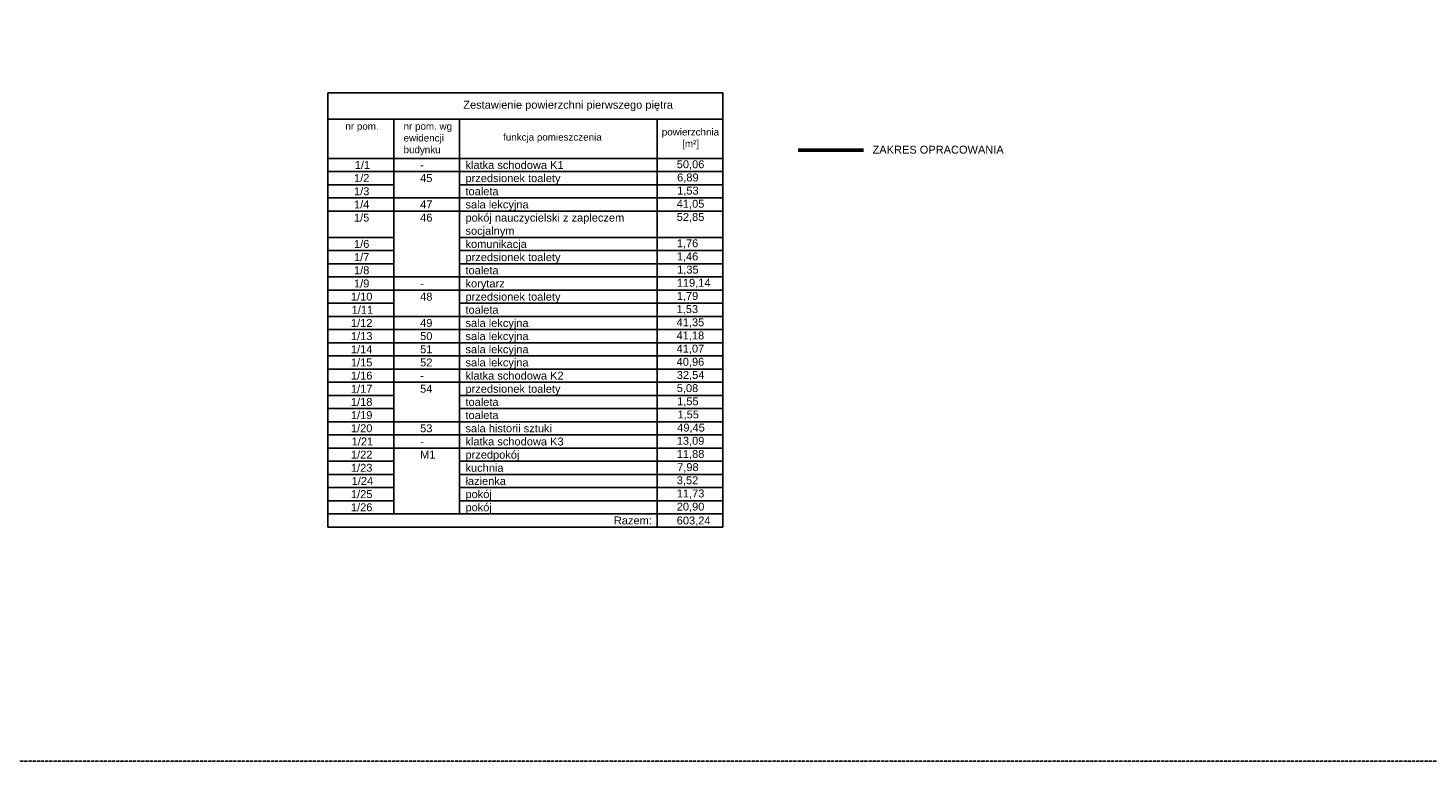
# Model space of a CAD drawing. Header units: millimetres. Extents: x 167773 to 185035, y -114105 to -66770.
# Tile 14 of 114: x 170973 to 174163, y -104139 to -102435. Entities that reach past the tile are written whole.
import ezdxf

# ---------------------------------------------------------------- set-up
doc = ezdxf.new("R2010")
doc.units = ezdxf.units.MM
for name, pattern in [('ACAD_ISO03W100', [30, 12, -18]), ('DASHED', [0.75, 0.5, -0.25]), ('HIDDEN', [9.525, 6.35, -3.175])]:
    doc.linetypes.add(name, pattern=pattern)
doc.layers.add('!zakres', color=7, linetype='ACAD_ISO03W100', lineweight=60, true_color=0x8a14ff)
doc.layers.add('a-op_leader', color=9, linetype='Continuous', lineweight=9)
doc.layers.add('a-op_text', color=7, linetype='Continuous', lineweight=9)
doc.layers.add('x-revclouds', color=190, linetype='HIDDEN', lineweight=9, plot=False)
doc.styles.add('PPAB_100', font='arial.ttf', dxfattribs={"height": 18})

msp = doc.modelspace()

# ---------------------------------------------------------------- linework, layer by layer
at = {"layer": '!zakres', "linetype": 'DASHED', "ltscale": 60, "const_width": 8, "flags": 128}
msp.add_lwpolyline([(172727.6, -102712.8), (172877.6, -102712.8)], dxfattribs=at)
at = {"layer": 'a-op_leader', "lineweight": -3}
for p, q in [((171656.4, -102582.2), (172556.4, -102582.2)), ((171656.4, -102582.2), (171656.4, -103571.9)), ((172556.4, -102582.2), (172556.4, -103571.9)), ((171656.4, -102642.2), (172556.4, -102642.2)), ((171806.4, -102642.2), (171806.4, -103541.9)), ((171956.4, -102642.2), (171956.4, -103541.9)), ((172406.4, -102642.2), (172406.4, -103571.9)), ((171656.4, -102731.9), (172556.4, -102731.9)), ((171656.4, -102761.9), (172556.4, -102761.9)), ((171656.4, -102791.9), (171806.4, -102791.9)), ((171956.4, -102791.9), (172556.4, -102791.9)), ((171656.4, -102821.9), (172556.4, -102821.9)), ((171656.4, -102851.9), (172556.4, -102851.9)), ((171656.4, -102911.9), (171806.4, -102911.9)), ((171956.4, -102911.9), (172556.4, -102911.9)), ((171656.4, -102941.9), (171806.4, -102941.9)), ((171956.4, -102941.9), (172556.4, -102941.9)), ((171656.4, -102971.9), (171806.4, -102971.9)), ((171956.4, -102971.9), (172556.4, -102971.9)), ((171656.4, -103001.9), (172556.4, -103001.9)), ((171656.4, -103031.9), (172556.4, -103031.9)), ((171656.4, -103061.9), (171806.4, -103061.9)), ((171956.4, -103061.9), (172556.4, -103061.9)), ((171656.4, -103091.9), (172556.4, -103091.9)), ((171656.4, -103121.9), (172556.4, -103121.9)), ((171656.4, -103151.9), (172556.4, -103151.9)), ((171656.4, -103181.9), (172556.4, -103181.9)), ((171656.4, -103211.9), (172556.4, -103211.9)), ((171656.4, -103241.9), (172556.4, -103241.9)), ((171656.4, -103271.9), (171806.4, -103271.9)), ((171956.4, -103271.9), (172556.4, -103271.9)), ((171656.4, -103301.9), (171806.4, -103301.9)), ((171956.4, -103301.9), (172556.4, -103301.9)), ((171656.4, -103331.9), (172556.4, -103331.9)), ((171656.4, -103361.9), (172556.4, -103361.9)), ((171656.4, -103391.9), (172556.4, -103391.9)), ((171656.4, -103421.9), (171806.4, -103421.9)), ((171956.4, -103421.9), (172556.4, -103421.9)), ((171656.4, -103451.9), (171806.4, -103451.9)), ((171956.4, -103451.9), (172556.4, -103451.9)), ((171656.4, -103481.9), (171806.4, -103481.9)), ((171956.4, -103481.9), (172556.4, -103481.9)), ((171656.4, -103511.9), (171806.4, -103511.9)), ((171956.4, -103511.9), (172556.4, -103511.9)), ((171656.4, -103541.9), (172556.4, -103541.9)), ((171656.4, -103571.9), (172556.4, -103571.9))]:
    msp.add_line(p, q, dxfattribs=at)
at = {"layer": 'x-revclouds'}
for points in [[(182773.4, -104104.9), (167773.4, -104104.9), (167773.4, -99104.9), (182773.4, -99104.9)], [(182773.4, -104104.9), (167773.4, -104104.9), (167773.4, -99104.9), (182773.4, -99104.9)], [(182773.4, -109104.9), (167773.4, -109104.9), (167773.4, -104104.9), (182773.4, -104104.9)], [(182773.4, -109104.9), (167773.4, -109104.9), (167773.4, -104104.9), (182773.4, -104104.9)]]:
    msp.add_lwpolyline(points, close=True, dxfattribs=at)

# ---------------------------------------------------------------- texts
at = {"layer": 'a-op_text', "lineweight": -3, "attachment_point": 1, "style": 'PPAB_100'}
for s, insert, char_height, width in [('Zestawienie powierzchni pierwszego piętra', (171964.8, -102600.5), 18, 555.169), ('nr pom.', (171696.4, -102650.5), 16, 94.494), ('nr pom. wg ewidencji\\Pbudynku', (171828.8, -102650.5), 16, 127.661), ('powierzchnia', (172417.4, -102663.5), 16, 135.192), ('funkcja pomieszczenia', (172055.6, -102675.2), 16, 259.735), ('\\fArial|b0|i0|c0|p34;\\W1.0000000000;\\T1.0000000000;\\o\\l[m²]', (172463.7, -102690.2), 16, 43.176), ('\\fArial|b0|i0|c0|p34;\\W1.0000000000;\\T1.0000000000;\\o\\l1/1', (171717.6, -102737.6), 18, 39.205), ('-', (171866.6, -102737.6), 18, 41.206), ('klatka schodowa {\\fArial|b0|i0|c238|p34;K}1', (171969.9, -102737.7), 18, 436.584), ('{\\fArial|b0|i0|c238|p34;50,06}', (172451.4, -102736.1), 18, 68.722), ('{\\fArial|b0|i0|c238|p34;6,89}', (172452.3, -102766.1), 18, 67.175), ('\\fArial|b0|i0|c0|p34;\\W1.0000000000;\\T1.0000000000;\\o\\l1/3', (171715.9, -102797.6), 18, 39.205), ('\\fArial|b0|i0|c0|p34;\\W1.0000000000;\\T1.0000000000;\\o\\l1/2', (171716, -102767.6), 18, 39.205), ('45', (171866.6, -102767.6), 18, 41.206), ('toaleta', (171969.9, -102797.7), 18, 436.584), ('przedsionek toalety ', (171969.9, -102767.7), 18, 436.584), ('{\\fArial|b0|i0|c238|p34;1,53}', (172452.3, -102796.1), 18, 67.175), ('\\fArial|b0|i0|c0|p34;\\W1.0000000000;\\T1.0000000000;\\o\\l1/4', (171715.9, -102827.6), 18, 39.205), ('47', (171866.6, -102827.6), 18, 41.206), ('sala lekcyjna', (171969.9, -102827.7), 18, 436.584), ('{\\fArial|b0|i0|c238|p34;41,05}', (172451.4, -102826.1), 18, 69.593), ('\\fArial|b0|i0|c0|p34;\\W1.0000000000;\\T1.0000000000;\\o\\l1/5', (171715.8, -102857.6), 18, 39.205), ('46', (171866.6, -102857.6), 18, 41.206), ('pokój nauczycielski z zapleczem socjalnym', (171969.9, -102857.7), 18, 436.584), ('{\\fArial|b0|i0|c238|p34;52,85}', (172451.4, -102856.1), 18, 54.909), ('\\fArial|b0|i0|c0|p34;\\W1.0000000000;\\T1.0000000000;\\o\\l1/6', (171715.9, -102917.6), 18, 39.205), ('komunikacja', (171969.9, -102917.7), 18, 436.584), ('{\\fArial|b0|i0|c238|p34;1,76}', (172451.4, -102916.1), 18, 53.19), ('\\fArial|b0|i0|c0|p34;\\W1.0000000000;\\T1.0000000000;\\o\\l1/7', (171715.9, -102947.6), 18, 39.205), ('przedsionek toalety', (171969.9, -102947.7), 18, 436.584), ('{\\fArial|b0|i0|c238|p34;1,46}', (172451.4, -102946.1), 18, 68.857), ('\\fArial|b0|i0|c0|p34;\\W1.0000000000;\\T1.0000000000;\\o\\l1/8', (171715.9, -102977.6), 18, 39.205), ('toaleta', (171969.9, -102977.7), 18, 436.584), ('{\\fArial|b0|i0|c238|p34;1,35}', (172452.3, -102976.1), 18, 67.175), ('\\fArial|b0|i0|c0|p34;\\W1.0000000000;\\T1.0000000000;\\o\\l1/9', (171715.9, -103007.6), 18, 39.205), ('-', (171866.6, -103007.6), 18, 41.206), ('korytarz', (171969.9, -103007.7), 18, 436.584), ('{\\fArial|b0|i0|c238|p34;119,14}', (172451.4, -103006.1), 18, 55.191), ('\\fArial|b0|i0|c0|p34;\\W1.0000000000;\\T1.0000000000;\\o\\l1/10', (171708.9, -103037.6), 18, 53.19), ('48', (171866.6, -103037.6), 18, 41.206), ('przedsionek toalety ', (171969.9, -103037.7), 18, 436.584), ('{\\fArial|b0|i0|c238|p34;1,79}', (172451.4, -103036.1), 18, 68.967), ('\\fArial|b0|i0|c0|p34;\\W1.0000000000;\\T1.0000000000;\\o\\l1/11', (171710.6, -103067.6), 18, 53.19), ('toaleta ', (171969.9, -103067.7), 18, 436.584), ('{\\fArial|b0|i0|c238|p34;1,53}', (172451.1, -103066.1), 18, 69.593), ('\\fArial|b0|i0|c0|p34;\\W1.0000000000;\\T1.0000000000;\\o\\l1/12', (171709, -103097.6), 18, 53.19), ('49', (171866.6, -103097.6), 18, 41.206), ('sala lekcyjna', (171969.9, -103097.7), 18, 436.584), ('{\\fArial|b0|i0|c238|p34;41,35}', (172451.1, -103096.1), 18, 69.593), ('\\fArial|b0|i0|c0|p34;\\W1.0000000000;\\T1.0000000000;\\o\\l1/13', (171708.9, -103127.6), 18, 53.19), ('50', (171866.6, -103127.6), 18, 41.206), ('sala lekcyjna', (171969.9, -103127.7), 18, 436.584), ('{\\fArial|b0|i0|c238|p34;41,18}', (172451, -103126.1), 18, 69.593), ('\\fArial|b0|i0|c0|p34;\\W1.0000000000;\\T1.0000000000;\\o\\l1/14', (171708.9, -103157.6), 18, 53.19), ('51', (171866.6, -103157.6), 18, 41.206), ('sala lekcyjna', (171969.9, -103157.7), 18, 436.584), ('{\\fArial|b0|i0|c238|p34;41,07}', (172451.1, -103156.1), 18, 69.593), ('\\fArial|b0|i0|c0|p34;\\W1.0000000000;\\T1.0000000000;\\o\\l1/15', (171708.8, -103187.6), 18, 53.19), ('52', (171866.6, -103187.6), 18, 41.206), ('sala lekcyjna', (171969.9, -103187.7), 18, 436.584), ('{\\fArial|b0|i0|c238|p34;40,96}', (172451.2, -103186.1), 18, 69.593), ('\\fArial|b0|i0|c0|p34;\\W1.0000000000;\\T1.0000000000;\\o\\l1/16', (171708.9, -103217.6), 18, 53.19), ('-', (171866.6, -103217.6), 18, 41.206), ('klatka schodowa {\\fArial|b0|i0|c238|p34;K}2', (171969.9, -103217.7), 18, 436.584), ('32,54', (172451.5, -103216.1), 18, 68.869), ('\\fArial|b0|i0|c0|p34;\\W1.0000000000;\\T1.0000000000;\\o\\l1/17', (171708.9, -103247.6), 18, 53.19), ('\\fArial|b0|i0|c0|p34;\\W1.0000000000;\\T1.0000000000;\\o\\l1/18', (171708.9, -103277.6), 18, 53.19), ('54', (171866.6, -103247.6), 18, 41.206), ('toaleta ', (171969.9, -103277.7), 18, 436.584), ('przedsionek toalety ', (171969.9, -103247.7), 18, 436.584), ('{\\fArial|b0|i0|c238|p34;5,08}', (172451.4, -103246.1), 18, 54.884), ('{\\fArial|b0|i0|c238|p34;1,55}', (172452.3, -103276.1), 18, 67.175), ('\\fArial|b0|i0|c0|p34;\\W1.0000000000;\\T1.0000000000;\\o\\l1/19', (171708.9, -103307.6), 18, 53.19), ('toaleta ', (171969.9, -103307.7), 18, 436.584), ('{\\fArial|b0|i0|c238|p34;1,55}', (172453, -103306.1), 18, 69.176), ('\\fArial|b0|i0|c0|p34;\\W1.0000000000;\\T1.0000000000;\\o\\l1/20', (171708.9, -103337.6), 18, 53.19), ('53', (171866.6, -103337.6), 18, 41.206), ('sala historii sztuki', (171969.9, -103337.7), 18, 436.584), ('{\\fArial|b0|i0|c238|p34;49,45}', (172452.4, -103336.1), 18, 67.175), ('\\fArial|b0|i0|c0|p34;\\W1.0000000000;\\T1.0000000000;\\o\\l1/21', (171710.6, -103367.6), 18, 53.19), ('klatka schodowa {\\fArial|b0|i0|c238|p34;K}3', (171969.9, -103367.7), 18, 436.584), ('13,09', (172451.4, -103366.1), 18, 54.872), ('\\fArial|b0|i0|c0|p34;\\W1.0000000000;\\T1.0000000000;\\o\\l1/22', (171709, -103397.6), 18, 53.19), ('-', (171866.6, -103367.6), 18, 41.206), ('M1', (171866.6, -103397.6), 18, 41.206), ('przedpokój ', (171969.9, -103397.7), 18, 436.584), ('11,88', (172451.4, -103396.1), 18, 54.909), ('\\fArial|b0|i0|c0|p34;\\W1.0000000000;\\T1.0000000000;\\o\\l1/23', (171708.9, -103427.6), 18, 53.19), ('kuchnia', (171969.9, -103427.7), 18, 436.584), ('{\\fArial|b0|i0|c238|p34;7,98}', (172452.3, -103426.1), 18, 67.175), ('1/2{\\fArial|b0|i0|c238|p34;4}', (171710.6, -103457.6), 18, 53.19), ('łazienka', (171969.9, -103457.7), 18, 436.584), ('{\\fArial|b0|i0|c238|p34;3,52}', (172451.4, -103456.1), 18, 54.872), ('1/2{\\fArial|b0|i0|c238|p34;5}', (171709, -103487.6), 18, 53.19), ('pokój', (171969.9, -103487.7), 18, 436.584), ('11,73', (172451.4, -103486.1), 18, 54.909), ('1/2{\\fArial|b0|i0|c238|p34;6}', (171708.9, -103517.6), 18, 53.19), ('pokój', (171969.9, -103517.7), 18, 436.584), ('20,90', (172451.4, -103516.1), 18, 67.175), ('{\\fArial|b0|i0|c238|p34;Razem:}', (172308.1, -103547.6), 18, 191.385), ('603,24', (172451.4, -103547.7), 18, 110.922)]:
    msp.add_mtext(s, dxfattribs=dict(at, insert=insert, char_height=char_height, width=width))
at = {"layer": 'a-op_text', "ltscale": 0.5, "insert": (172897.6, -102702.8), "char_height": 18, "width": 5874.378, "attachment_point": 1, "style": 'PPAB_100'}
msp.add_mtext('ZAKRES OPRACOWANIA', dxfattribs=at)

doc.saveas('drawing.dxf')
